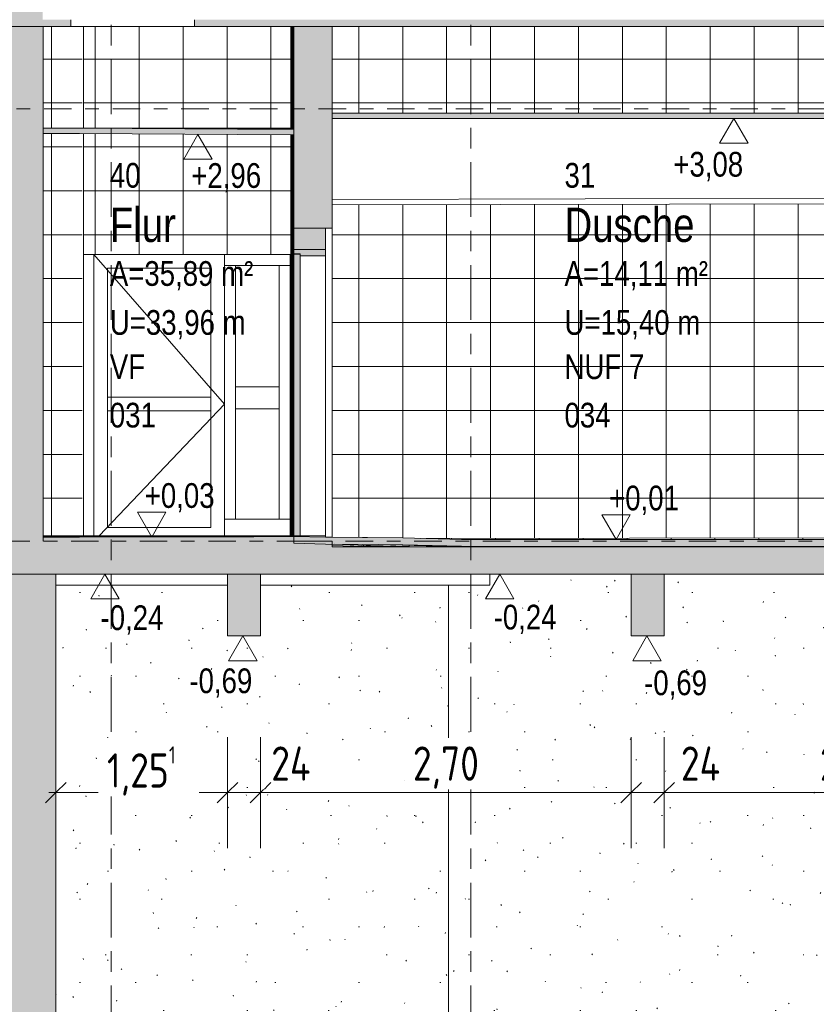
# Model space of a CAD drawing. Header units: metres. Extents: x -28 to 176, y -14 to 869.
# Tile 4 of 60: x -19 to -13, y -6 to 1. Entities that reach past the tile are written whole.
import ezdxf

# ---------------------------------------------------------------- set-up
doc = ezdxf.new("R2010")
doc.units = ezdxf.units.M
doc.linetypes.add('_Ebene_', pattern=[0.4, 0.2, -0.1, 0, -0.1])
doc.linetypes.add('_Rasterlinie_', pattern=[0.75, 0.4, -0.1, 0.15, -0.1])
for name, color, linetype, lineweight in [('A_Bem', 7, 'Continuous', 5), ('A_Bem-100', 7, 'Continuous', 5), ('A_Ebenen', 130, 'Continuous', 5), ('A_Fassade', 113, 'Continuous', 5), ('A_Geschossdecken', 7, 'Continuous', 5), ('A_Geschossdecken_Oberflächenschraffur', 7, 'Continuous', 5), ('A_Geschossdecken_Schraffur', 7, 'Continuous', 5), ('A_Hoehenkoten', 124, 'Continuous', 5), ('A_Raster', 128, 'Continuous', 5), ('A_Raum-Txt', 16, 'Continuous', 5), ('A_Skelettbau_Tragwerk Stahlbeton', 142, 'Continuous', 5), ('A_Tuer', 128, 'Continuous', 5), ('A_Türen_Element', 128, 'Continuous', 5), ('A_Türen_Rahmen', 128, 'Continuous', 5), ('A_Wand', 244, 'Continuous', 5), ('A_Wand_Schraff', 1, 'Continuous', 5), ('A_Wände_Oberflächenschraffur', 244, 'Continuous', 5)]:
    doc.layers.add(name, color=color, linetype=linetype, lineweight=lineweight)
doc.styles.add('Arial', font='arial.ttf', dxfattribs={"width": 0.8, "height": 0.18})
doc.styles.add('Arial_B', font='txt', dxfattribs={"width": 0.8, "height": 0.25})
doc.styles.add('ISOCPEUR_1', font='isocpeur.ttf', dxfattribs={"width": 0.8, "height": 0.25})
doc.dimstyles.new('BLB-Standard_2_5_Aussen_maskiert', dxfattribs={"dimscale": 0.3048, "dimtxt": 0.248995, "dimasz": 0.492126, "dimexe": 1.32874, "dimexo": 0.0625, "dimgap": 0.032808, "dimtad": 1, "dimrnd": 0.001, "dimzin": 0, "dimdsep": 46, "dimtxsty": 'ISOCPEUR_1', "dimblk1": 'OBLIQUE', "dimblk2": 'OBLIQUE', "dimsah": 1, "dimcen": 0.09, "dimdle": 0.164042, "dimazin": 0, "dimtfac": 1, "dimtdec": 4, "dimtix": 1, "dimtmove": 0, "dimatfit": 3, "dimfxl": 1.32874, "dimfxlon": 1, "dimtvp": 1, "dimtfill": 1, "dimtolj": 1, "dimtzin": 0, "dimarcsym": 2})
doc.dimstyles.new('BLB-Standard_2_5_Aussen_maskiert_2', dxfattribs={"dimscale": 0.3048, "dimtxt": 0.248995, "dimasz": 0.492126, "dimexe": 1.32874, "dimexo": 0.0625, "dimgap": 0.032808, "dimtad": 1, "dimdec": 1, "dimlfac": 100, "dimrnd": 0.1, "dimdsep": 46, "dimtxsty": 'ISOCPEUR_1', "dimblk1": 'OBLIQUE', "dimblk2": 'OBLIQUE', "dimsah": 1, "dimcen": 0.09, "dimdle": 0.164042, "dimazin": 0, "dimtfac": 1, "dimtdec": 4, "dimtix": 1, "dimtmove": 2, "dimatfit": 3, "dimfxl": 1.32874, "dimfxlon": 1, "dimtvp": 1, "dimtfill": 1, "dimtolj": 1, "dimtzin": 0, "dimarcsym": 2})
pattern_1 = [(0, (11.292, 18.958), (0, 0.32), []), (90, (11.292, 18.958), (-0.32, 2e-17), [])]
pattern_2 = [(0, (11.292, -2.763), (0, 0.002), []), (90, (11.292, -2.763), (-0.32, 2e-17), [])]
pattern_3 = [(359.932, (11.266, -2.796), (1.186824e-06, 0.000999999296), []), (90, (11.266, -2.796), (-0.32, 2e-17), [])]
pattern_4 = [(0.002, (11.293, -2.762), (-6.981e-08, 0.002), []), (90, (11.293, -2.762), (-0.32, 2e-17), [])]
pattern_5 = [(0, (-16.991, 18.958), (0, 0.32), []), (90, (-16.991, 18.958), (-0.008, 5e-19), [])]
pattern_6 = [(0.092, (11.327, -2.506), (-6.744e-05, 0.041999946), []), (90, (11.327, -2.506), (-0.32, -0.001), [])]
pattern_7 = [(359.259, (11.006, -3.113), (0.000193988, 0.0149987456), []), (90, (11.006, -3.113), (-0.32, -0.004), [])]
pattern_8 = [(358.491, (10.7, -3.517), (0.0002106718, 0.0079972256), []), (90, (10.7, -3.517), (-0.32, -0.008), [])]
pattern_9 = [(359.984, (11.286, -2.826), (2.234e-06, 0.0079999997), []), (90, (11.286, -2.826), (-0.32, 2e-17), [])]

# ---------------------------------------------------------------- blocks, each defined once
blk = doc.blocks.new('Fassade - TU DF 1 - mit Mittelpfosten - Fassade - TU DF 1 - mit Panikstange-8070603-C')
at = {"layer": 'A_Fassade', "color": 250, "lineweight": 9}
for p, q in [((-18.4781, -0.7051), (-17.5268, -1.7951)), ((-18.3781, -0.8051), (-17.6268, -0.8051)), ((-18.3781, -2.6951), (-18.3781, -0.8051)), ((-17.6268, -0.8051), (-17.6268, -2.6951)), ((-18.3781, -1.7451), (-17.6268, -1.7451)), ((-18.3781, -1.8451), (-18.3781, -1.7451)), ((-17.6268, -1.7451), (-17.6268, -1.8451)), ((-17.5268, -1.7951), (-18.44, -2.7551)), ((-17.6268, -1.8451), (-18.3781, -1.8451)), ((-17.6268, -2.6951), (-18.3781, -2.6951))]:
    blk.add_line(p, q, dxfattribs=at)
blk = doc.blocks.new('Rectangular Mullion - 80mm x 160mm-8069892-C')
at = {"layer": 'A_Fassade', "color": 250, "lineweight": 9}
for p, q in [((-17.4468, -1.8301), (-17.4468, -1.6701)), ((-17.1274, -1.6701), (-17.4468, -1.6701)), ((-17.1274, -1.6701), (-17.1274, -1.8301)), ((-17.1274, -1.8301), (-17.4468, -1.8301))]:
    blk.add_line(p, q, dxfattribs=at)
blk = doc.blocks.new('Rectangular Mullion - 80mm x 160mm-8069893-C')
at = {"layer": 'A_Fassade', "color": 250, "lineweight": 9}
for p, q in [((-17.5268, -2.7549), (-17.5268, -2.6351)), ((-17.5268, -2.6351), (-17.0474, -2.6351)), ((-17.0474, -2.6351), (-17.0474, -2.7554))]:
    blk.add_line(p, q, dxfattribs=at)
blk = doc.blocks.new('Rectangular Mullion - 80mm x 80mm-8069894-C')
at = {"layer": 'A_Fassade', "color": 250, "lineweight": 9}
for p, q in [((-17.1274, -2.6351), (-17.1274, -1.7501)), ((-17.0474, -2.6351), (-17.0474, -1.7501)), ((-17.0474, -2.6351), (-17.1274, -2.6351))]:
    blk.add_line(p, q, dxfattribs=at)
blk = doc.blocks.new('Rectangular Mullion - 80mm x 80mm-8069895-C')
at = {"layer": 'A_Fassade', "color": 250, "lineweight": 9}
for p, q in [((-17.1274, -0.7851), (-17.0474, -0.7851)), ((-17.1274, -1.7501), (-17.1274, -0.7851)), ((-17.0474, -1.7501), (-17.0474, -0.7851))]:
    blk.add_line(p, q, dxfattribs=at)
blk = doc.blocks.new('Rectangular Mullion - 80mm x 80mm-8069896-C')
at = {"layer": 'A_Fassade', "color": 250, "lineweight": 9}
for p, q in [((-17.5268, -0.7851), (-17.5268, -0.7051)), ((-17.0474, -0.7051), (-17.0474, -0.7851)), ((-17.0474, -0.7851), (-17.5268, -0.7851))]:
    blk.add_line(p, q, dxfattribs=at)
blk = doc.blocks.new('Rectangular Mullion - 80mm x 80mm-8069897-C')
at = {"layer": 'A_Fassade', "color": 250, "lineweight": 9}
for p, q in [((-17.5268, -0.7851), (-17.4468, -0.7851)), ((-17.5268, -0.7851), (-17.5268, -1.7501)), ((-17.4468, -0.7851), (-17.4468, -1.7501))]:
    blk.add_line(p, q, dxfattribs=at)
blk = doc.blocks.new('Rectangular Mullion - 80mm x 80mm-8069898-C')
at = {"layer": 'A_Fassade', "color": 250, "lineweight": 9}
for p, q in [((-17.5268, -1.7501), (-17.5268, -2.6351)), ((-17.4468, -1.7501), (-17.4468, -2.6351)), ((-17.4468, -2.6351), (-17.5268, -2.6351))]:
    blk.add_line(p, q, dxfattribs=at)
blk = doc.blocks.new('Rectangular Mullion - 80mm x 80mm-8069899-C')
at = {"layer": 'A_Fassade', "color": 250, "lineweight": 9}
blk.add_line((-18.4781, -0.7051), (-18.4781, -1.7501), dxfattribs=at)
blk = doc.blocks.new('Rectangular Mullion - 80mm x 80mm-8069900-C')
at = {"layer": 'A_Fassade', "color": 250, "lineweight": 9}
blk.add_line((-18.4781, -1.7501), (-18.4781, -2.7551), dxfattribs=at)
blk = doc.blocks.new('TU DF 1 - Rahmenstock flächenbündig variabel - DL - H - 840 x 2040-8145031-C')
at = {"layer": 'A_Tuer', "lineweight": 9}
for points in [[(-16.9757, -0.7151), (-16.7907, -0.7151), (-16.7907, -0.6701), (-17.0207, -0.6701), (-17.0207, -0.7001), (-16.9757, -0.7001)], [(-17.0207, -2.7551), (-16.9757, -2.7551), (-16.9757, -0.7041), (-17.0207, -0.7041), (-17.0207, -1.5052)]]:
    blk.add_hatch(color=253, dxfattribs=at).paths.add_polyline_path(points, flags=0)
at = {"layer": 'A_Türen_Element', "color": 250, "lineweight": 9}
for p, q in [((-16.9757, -0.7041), (-17.0207, -0.7041)), ((-17.0207, -0.7041), (-17.0207, -2.7551)), ((-16.9757, -2.7551), (-16.9757, -0.7041)), ((-17.0207, -2.7551), (-16.9757, -2.7551))]:
    blk.add_line(p, q, dxfattribs=at)
at = {"layer": 'A_Türen_Rahmen', "color": 250, "lineweight": 9}
for p, q in [((-16.7907, -0.6701), (-17.0207, -0.6701)), ((-17.0207, -0.6701), (-17.0207, -0.7001)), ((-17.0207, -0.7001), (-16.9757, -0.7001)), ((-17.0207, -0.7041), (-17.0207, -0.7001)), ((-16.9757, -0.7001), (-16.9757, -0.7151)), ((-16.9757, -0.7151), (-16.7907, -0.7151)), ((-16.7907, -0.7151), (-16.7907, -0.6701)), ((-16.7907, -0.7151), (-16.7907, -2.7551)), ((-16.7907, -2.7551), (-16.9757, -2.7551))]:
    blk.add_line(p, q, dxfattribs=at)
blk = doc.blocks.new('Höhenkoten - leer-6237472-C')
at = {"layer": 'A_Hoehenkoten'}
for p, q in [((-17.3298, -9.1717), (-17.5377, -9.1717)), ((-17.4338, -9.3517), (-17.5377, -9.1717)), ((-17.4338, -9.3517), (-17.3298, -9.1717))]:
    blk.add_line(p, q, dxfattribs=at)
blk = doc.blocks.new('DIMBLOCK47-C')
at = {"layer": 'A_Bem-100'}
for p, q in [((-18.7552, -4.2215), (-18.7552, -5.0315)), ((-18.7552, -4.6265), (-18.7552, -4.2215)), ((-17.5038, -4.2215), (-17.5038, -5.0315)), ((-17.5038, -4.6265), (-17.5038, -4.2215)), ((-18.8052, -4.6265), (-17.5038, -4.6265))]:
    blk.add_line(p, q, dxfattribs=at)
at = {"layer": 'A_Bem-100', "lineweight": 9}
for p, q in [((-18.7552, -4.6265), (-18.6802, -4.5515)), ((-17.5038, -4.6265), (-17.4288, -4.5515)), ((-18.7552, -4.6265), (-18.8302, -4.7015)), ((-17.5038, -4.6265), (-17.5788, -4.7015))]:
    blk.add_line(p, q, dxfattribs=at)
at = {"layer": 'A_Bem-100', "color": 0, "insert": (-18.3822, -4.2899), "char_height": 0.25, "width": 0.606513, "attachment_point": 1, "line_spacing_factor": 1.149209, "style": 'ISOCPEUR_1', "bg_fill": 3, "box_fill_scale": 1.25, "bg_fill_color": 256, "bg_fill_true_color": 13158600, "bg_fill_transparency": 0}
blk.add_mtext('1,25\\A2\\H0.5x;\\S1^  ;\\H2x;', dxfattribs=at)
blk = doc.blocks.new('_Oblique')
at = {"color": 0, "linetype": 'ByBlock', "lineweight": -2}
blk.add_line((-0.5, -0.5), (0.5, 0.5), dxfattribs=at)
blk = doc.blocks.new('DIMBLOCK48-C')
at = {"layer": 'A_Bem-100'}
for p, q in [((-17.5038, -4.2215), (-17.5038, -5.0315)), ((-17.5038, -4.6265), (-17.5038, -4.2215)), ((-17.2638, -4.2215), (-17.2638, -5.0315)), ((-17.2638, -4.6265), (-17.2638, -4.2215)), ((-17.5038, -4.6265), (-17.2638, -4.6265))]:
    blk.add_line(p, q, dxfattribs=at)
at = {"layer": 'A_Bem-100', "lineweight": 9}
for p, q in [((-17.5038, -4.6265), (-17.4288, -4.5515)), ((-17.2638, -4.6265), (-17.1888, -4.5515)), ((-17.5038, -4.6265), (-17.5788, -4.7015)), ((-17.2638, -4.6265), (-17.3388, -4.7015))]:
    blk.add_line(p, q, dxfattribs=at)
at = {"layer": 'A_Bem-100', "color": 0, "insert": (-17.1863, -4.2899), "char_height": 0.25, "width": 0.352554, "attachment_point": 1, "line_spacing_factor": 1.149209, "style": 'ISOCPEUR_1', "bg_fill": 3, "box_fill_scale": 1.25, "bg_fill_color": 256, "bg_fill_true_color": 13158600, "bg_fill_transparency": 0}
blk.add_mtext('24', dxfattribs=at)
blk = doc.blocks.new('DIMBLOCK49-C')
at = {"layer": 'A_Bem-100'}
for p, q in [((-17.2638, -4.2215), (-17.2638, -5.0315)), ((-17.2638, -4.6265), (-17.2638, -4.2215)), ((-14.5638, -4.2215), (-14.5638, -5.0315)), ((-14.5638, -4.6265), (-14.5638, -4.2215)), ((-17.2638, -4.6265), (-14.5638, -4.6265))]:
    blk.add_line(p, q, dxfattribs=at)
at = {"layer": 'A_Bem-100', "lineweight": 9}
for p, q in [((-17.2638, -4.6265), (-17.1888, -4.5515)), ((-14.5638, -4.6265), (-14.4888, -4.5515)), ((-17.2638, -4.6265), (-17.3388, -4.7015)), ((-14.5638, -4.6265), (-14.6388, -4.7015))]:
    blk.add_line(p, q, dxfattribs=at)
at = {"layer": 'A_Bem-100', "color": 0, "insert": (-16.1541, -4.2899), "char_height": 0.25, "width": 0.576635, "attachment_point": 1, "line_spacing_factor": 1.149209, "style": 'ISOCPEUR_1', "bg_fill": 3, "box_fill_scale": 1.25, "bg_fill_color": 256, "bg_fill_true_color": 13158600, "bg_fill_transparency": 0}
blk.add_mtext('2,70', dxfattribs=at)
blk = doc.blocks.new('DIMBLOCK50-C')
at = {"layer": 'A_Bem-100'}
for p, q in [((-14.5638, -4.2215), (-14.5638, -5.0315)), ((-14.5638, -4.6265), (-14.5638, -4.2215)), ((-14.3238, -4.2215), (-14.3238, -5.0315)), ((-14.3238, -4.6265), (-14.3238, -4.2215)), ((-14.5638, -4.6265), (-14.3238, -4.6265))]:
    blk.add_line(p, q, dxfattribs=at)
at = {"layer": 'A_Bem-100', "lineweight": 9}
for p, q in [((-14.5638, -4.6265), (-14.4888, -4.5515)), ((-14.3238, -4.6265), (-14.2488, -4.5515)), ((-14.5638, -4.6265), (-14.6388, -4.7015)), ((-14.3238, -4.6265), (-14.3988, -4.7015))]:
    blk.add_line(p, q, dxfattribs=at)
at = {"layer": 'A_Bem-100', "color": 0, "insert": (-14.2018, -4.2899), "char_height": 0.25, "width": 0.352554, "attachment_point": 1, "line_spacing_factor": 1.149209, "style": 'ISOCPEUR_1', "bg_fill": 3, "box_fill_scale": 1.25, "bg_fill_color": 256, "bg_fill_true_color": 13158600, "bg_fill_transparency": 0}
blk.add_mtext('24', dxfattribs=at)
blk = doc.blocks.new('DIMBLOCK51-C')
at = {"layer": 'A_Bem-100'}
for p, q in [((-14.3238, -4.2215), (-14.3238, -5.0315)), ((-14.3238, -4.6265), (-14.3238, -4.2215)), ((-11.614, -4.2215), (-11.614, -5.0315)), ((-11.614, -4.6265), (-11.614, -4.2215)), ((-14.3238, -4.6265), (-11.614, -4.6265))]:
    blk.add_line(p, q, dxfattribs=at)
at = {"layer": 'A_Bem-100', "lineweight": 9}
for p, q in [((-14.3238, -4.6265), (-14.2488, -4.5515)), ((-11.614, -4.6265), (-11.539, -4.5515)), ((-14.3238, -4.6265), (-14.3988, -4.7015)), ((-11.614, -4.6265), (-11.689, -4.7015))]:
    blk.add_line(p, q, dxfattribs=at)
at = {"layer": 'A_Bem-100', "color": 0, "insert": (-13.1892, -4.2899), "char_height": 0.25, "width": 0.528831, "attachment_point": 1, "line_spacing_factor": 1.149209, "style": 'ISOCPEUR_1', "bg_fill": 3, "box_fill_scale": 1.25, "bg_fill_color": 256, "bg_fill_true_color": 13158600, "bg_fill_transparency": 0}
blk.add_mtext('2,71', dxfattribs=at)

msp = doc.modelspace()

# ---------------------------------------------------------------- hatches: boundary and pattern name
at = {"layer": 'A_Geschossdecken_Oberflächenschraffur'}
h = msp.add_hatch(dxfattribs=at)
h.set_pattern_fill('FP_34', color=133, style=0, pattern_type=2)
h.set_pattern_definition(pattern_2)
h.paths.add_polyline_path([(-18.8462, -2.764), (-18.5828, -2.7639), (-18.5531, -2.7551), (-18.8462, -2.7551), (-18.8462, -2.7639)], flags=0)
h = msp.add_hatch(dxfattribs=at)
h.set_pattern_fill('FP_34', color=133, style=0, pattern_type=2)
h.set_pattern_definition(pattern_2)
h.paths.add_polyline_path([(-18.8462, -2.764), (-18.5828, -2.7639), (-18.5531, -2.7551), (-18.8462, -2.7551), (-18.8462, -2.7639)], flags=0)
h = msp.add_hatch(dxfattribs=at)
h.set_pattern_fill('FP_36', color=133, style=0, pattern_type=2)
h.set_pattern_definition(pattern_4)
h.paths.add_polyline_path([(-18.583, -2.764), (-17.3134, -2.7628), (-17.0207, -2.7601), (-18.5531, -2.7551)], flags=0)
h = msp.add_hatch(dxfattribs=at)
h.set_pattern_fill('FP_36', color=133, style=0, pattern_type=2)
h.set_pattern_definition(pattern_4)
h.paths.add_polyline_path([(-18.583, -2.764), (-17.3134, -2.7628), (-17.0207, -2.7601), (-18.5531, -2.7551)], flags=0)
h = msp.add_hatch(dxfattribs=at)
h.set_pattern_fill('FP_35', color=133, style=0, pattern_type=2)
h.set_pattern_definition(pattern_3)
h.paths.add_polyline_path([(-17.0207, -2.7601), (-17.0474, -2.7554), (-17.7541, -2.7551), (-18.5137, -2.7552), (-17.7541, -2.7577)], flags=0)
h = msp.add_hatch(dxfattribs=at)
h.set_pattern_fill('FP_35', color=133, style=0, pattern_type=2)
h.set_pattern_definition(pattern_3)
h.paths.add_polyline_path([(-17.0207, -2.7601), (-17.0474, -2.7554), (-17.7541, -2.7551), (-18.5137, -2.7552), (-17.7541, -2.7577)], flags=0)
h = msp.add_hatch(dxfattribs=at)
h.set_pattern_fill('FP_44', color=133, style=0, pattern_type=2)
h.set_pattern_definition(pattern_6)
h.paths.add_polyline_path([(-13.1898, -2.7826), (-12.1673, -2.7676), (-16.056, -2.7751), (-15.7993, -2.7819), (-13.1963, -2.7826)], flags=0)
h = msp.add_hatch(dxfattribs=at)
h.set_pattern_fill('FP_44', color=133, style=0, pattern_type=2)
h.set_pattern_definition(pattern_6)
h.paths.add_polyline_path([(-13.1898, -2.7826), (-12.1673, -2.7676), (-16.056, -2.7751), (-15.7993, -2.7819), (-13.1963, -2.7826)], flags=0)
h = msp.add_hatch(dxfattribs=at)
h.set_pattern_fill('FP_47', color=133, style=0, pattern_type=2)
h.set_pattern_definition(pattern_7)
h.paths.add_polyline_path([(-16.4234, -2.8351), (-16.2648, -2.8351), (-16.7407, -2.8156), (-16.7407, -2.8251), (-16.6576, -2.8277)], flags=0)
h = msp.add_hatch(dxfattribs=at)
h.set_pattern_fill('FP_47', color=133, style=0, pattern_type=2)
h.set_pattern_definition(pattern_7)
h.paths.add_polyline_path([(-16.4234, -2.8351), (-16.2648, -2.8351), (-16.7407, -2.8156), (-16.7407, -2.8251), (-16.6576, -2.8277)], flags=0)
h = msp.add_hatch(dxfattribs=at)
h.set_pattern_fill('FP_48', color=133, style=0, pattern_type=2)
h.set_pattern_definition(pattern_8)
h.paths.add_polyline_path([(-16.2348, -2.8351), (-15.7979, -2.8351), (-15.7993, -2.8319), (-16.2348, -2.8205), (-16.7249, -2.8158), (-16.2648, -2.8351)], flags=0)
h = msp.add_hatch(dxfattribs=at)
h.set_pattern_fill('FP_48', color=133, style=0, pattern_type=2)
h.set_pattern_definition(pattern_8)
h.paths.add_polyline_path([(-16.2348, -2.8351), (-15.7979, -2.8351), (-15.7993, -2.8319), (-16.2348, -2.8205), (-16.7249, -2.8158), (-16.2648, -2.8351)], flags=0)
h = msp.add_hatch(dxfattribs=at)
h.set_pattern_fill('FP_49', color=133, style=0, pattern_type=2)
h.set_pattern_definition(pattern_9)
h.paths.add_polyline_path([(-12.7992, -2.8351), (-12.6951, -2.8351), (-12.6939, -2.8328), (-15.7993, -2.8319), (-15.7979, -2.8351), (-12.9099, -2.8351)], flags=0)
h = msp.add_hatch(dxfattribs=at)
h.set_pattern_fill('FP_49', color=133, style=0, pattern_type=2)
h.set_pattern_definition(pattern_9)
h.paths.add_polyline_path([(-12.7992, -2.8351), (-12.6951, -2.8351), (-12.6939, -2.8328), (-15.7993, -2.8319), (-15.7979, -2.8351), (-12.9099, -2.8351)], flags=0)
at = {"layer": 'A_Geschossdecken_Schraffur', "lineweight": 9}
h = msp.add_hatch(color=253, dxfattribs=at)
h.paths.add_polyline_path([(13.7281, 0.9549), (13.7415, 1.0049), (10.7287, 1.0049), (10.7292, 0.9549), (13.3909, 0.9549)], flags=0)
h.paths.add_polyline_path([(-19.1392, 0.9549), (-18.645, 0.9549), (-18.6448, 1.0049), (-18.8516, 1.0049), (-18.8516, 1.9049), (-18.6416, 1.9049), (-18.6405, 2.2049), (-19.1392, 2.2049), (-19.1392, 1.454)], flags=0)
h.paths.add_polyline_path([(-8.6385, 0.9549), (-6.688, 0.9549), (-6.688, 1.0049), (-9.3258, 1.0049), (-9.3139, 0.9549)], flags=0)
h.paths.add_polyline_path([(-13.1963, 0.9549), (-11.6808, 0.9549), (-11.6755, 1.0049), (-17.7448, 1.0049), (-17.745, 0.9549), (-16.2348, 0.9549)], flags=0)
h.paths.add_polyline_path([(23.5062, 0.9549), (23.5062, 1.0049), (22.6694, 1.0049), (22.6699, 0.9549), (23.2661, 0.9549)], flags=0)
h.paths.add_polyline_path([(9.3291, 0.9549), (9.3286, 1.0049), (6.7361, 1.0049), (6.7366, 0.9549), (8.0735, 0.9549)], flags=0)
h.paths.add_polyline_path([(14.5959, 0.9549), (15.4363, 0.9549), (15.4419, 1.0049), (14.5825, 1.0049)], flags=0)
h.paths.add_polyline_path([(16.0616, 0.9549), (21.7699, 0.9549), (21.7693, 1.0049), (16.056, 1.0049)], flags=0)
h.paths.add_polyline_path([(-11.0288, 0.9549), (-10.2778, 0.9549), (-10.266, 1.0049), (-11.0341, 1.0049)], flags=0)
h.paths.add_polyline_path([(5.3366, 0.9549), (5.336, 1.0049), (2.7364, 1.0049), (2.737, 0.9549), (5.0349, 0.9549)], flags=0)
h.paths.add_polyline_path([(-5.288, 0.9549), (-2.6798, 0.9549), (-2.6798, 1.0049), (-5.288, 1.0049)], flags=0)
h.paths.add_polyline_path([(1.3369, 0.9549), (1.3363, 1.0049), (-1.2798, 1.0049), (-1.2798, 0.9549), (0.4771, 0.9549)], flags=0)
h.paths.add_polyline_path([(11.6401, 1.9049), (14.1145, 1.9049), (14.162, 1.9209), (14.2121, 1.9049), (15.5644, 1.9049), (15.5832, 2.0076), (15.5932, 2.1669), (10.7164, 2.1669), (10.7192, 1.9049), (11.5813, 1.9049)], flags=0)
h.paths.add_polyline_path([(8.8331, 1.9049), (9.3191, 1.9049), (9.3164, 2.167), (6.7239, 2.167), (6.7266, 1.9049), (8.7586, 1.9049)], flags=0)
h.paths.add_polyline_path([(-15.9479, 1.9049), (-11.5627, 1.9049), (-11.5464, 2.0071), (-11.538, 2.1672), (-11.7405, 2.1672), (-15.442, 2.1723), (-17.2238, 2.2049), (-17.7405, 2.2049), (-17.7416, 1.9049), (-16.2348, 1.9049)], flags=0)
h.paths.add_polyline_path([(5.0349, 1.9049), (5.3265, 1.9049), (5.3238, 2.167), (2.7242, 2.167), (2.7269, 1.9049), (4.7644, 1.9049)], flags=0)
h.paths.add_polyline_path([(1.2367, 1.9049), (1.3269, 1.9049), (1.3241, 2.167), (-1.2798, 2.1671), (-1.2798, 1.9049), (0.761, 1.9049)], flags=0)
h.paths.add_polyline_path([(15.9345, 1.9049), (21.7598, 1.9049), (21.7571, 2.1668), (15.9048, 2.1669), (15.9147, 2.0076), (15.9342, 1.9049)], flags=0)
h.paths.add_polyline_path([(-3.3211, 1.9049), (-2.6798, 1.9049), (-2.6798, 2.1671), (-5.288, 2.1671), (-5.288, 1.9049), (-4.0807, 1.9049)], flags=0)
h.paths.add_polyline_path([(-11.1469, 1.9049), (-10.0195, 1.9049), (-10.0077, 1.9385), (-9.9817, 2.0089), (-9.9752, 2.1667), (-11.1716, 2.1672), (-11.1633, 2.0071)], flags=0)
h.paths.add_polyline_path([(-7.1192, 1.9049), (-6.688, 1.9049), (-6.688, 2.1671), (-9.6165, 2.1667), (-9.6099, 2.0066), (-9.5723, 1.9049), (-7.4088, 1.9049)], flags=0)
h.paths.add_polyline_path([(22.6599, 1.9049), (23.5062, 1.9049), (23.5062, 2.1815), (22.6571, 2.1725)], flags=0)
for points in [[(-13.1963, 0.2849), (-12.7449, 0.2849), (-12.7449, 0.3249), (-16.7407, 0.3249), (-16.7407, 0.2849), (-16.2348, 0.2849)], [(-17.0207, 0.1664), (-17.0207, 0.2064), (-17.4321, 0.2075), (-18.5832, 0.2149), (-18.8462, 0.2149), (-18.8462, 0.1749), (-18.5832, 0.1749), (-17.4321, 0.1675)], [(-18.9927, -3.0351), (-11.9073, -3.0351), (-11.9073, -2.7951), (-12.1573, -2.7951), (-12.1573, -2.8351), (-16.7407, -2.8351), (-16.7407, -2.7951), (-18.9927, -2.7951), (-18.9927, -2.9848)], [(-17.0207, -2.7951), (-17.0207, -2.7606), (-17.4309, -2.7639), (-18.8464, -2.764), (-18.8464, -2.7951), (-17.7541, -2.7951)], [(-12.6939, -2.8328), (-12.3115, -2.8251), (-12.1573, -2.8251), (-11.9073, -2.8301), (-11.9073, -2.7801), (-12.1573, -2.7751), (-12.3115, -2.7751), (-12.6939, -2.7828), (-15.7993, -2.7819), (-16.2348, -2.7705), (-16.7907, -2.7651), (-17.0207, -2.7601), (-17.0207, -2.8101), (-16.7907, -2.8151), (-16.228, -2.8206), (-15.7993, -2.8319), (-13.1963, -2.8326)]]:
    msp.add_hatch(color=253, dxfattribs=at).paths.add_polyline_path(points, flags=0)
at = {"layer": 'A_Skelettbau_Tragwerk Stahlbeton'}
for points in [[(-17.5038, -3.4851), (-17.2638, -3.4851), (-17.2638, -3.0351), (-17.5038, -3.0351)], [(-14.5638, -3.4851), (-14.3238, -3.4851), (-14.3238, -3.0351), (-14.5638, -3.0351)]]:
    msp.add_hatch(color=8, dxfattribs=at).paths.add_polyline_path(points, flags=0)
at = {"layer": 'A_Wand_Schraff', "lineweight": 9}
for points in [[(-18.9927, -3.0351), (-18.9927, -2.7951), (-18.8462, -2.7951), (-18.8462, 0.9549), (-19.1392, 0.9549), (-19.1392, -3.0351)], [(-17.0207, -0.5151), (-16.7407, -0.5151), (-16.7407, 0.9549), (-17.0207, 0.9549), (-17.0207, -0.0256)], [(-17.0207, -0.6701), (-16.7907, -0.6701), (-16.7907, -0.5151), (-17.0207, -0.5151)], [(-18.7552, -6.3751), (-18.7552, -3.0351), (-19.1392, -3.0351), (-19.1392, -6.3751)]]:
    msp.add_hatch(color=253, dxfattribs=at).paths.add_polyline_path(points, flags=0)
at = {"layer": 'A_Wände_Oberflächenschraffur'}
h = msp.add_hatch(dxfattribs=at)
h.set_pattern_fill('FP_2', color=133, style=0, pattern_type=2)
h.set_pattern_definition(pattern_1)
h.paths.add_polyline_path([(-18.5631, -2.7551), (-18.5631, 0.1748), (-18.6479, 0.1749), (-18.8462, 0.1749), (-18.8462, -2.7551), (-18.583, -2.7551)], flags=0)
h.paths.add_polyline_path([(-18.6405, 0.2149), (-18.5631, 0.215), (-18.5631, 0.9549), (-18.8462, 0.9549), (-18.8462, 0.2149), (-18.6405, 0.2149)], flags=0)
h = msp.add_hatch(dxfattribs=at)
h.set_pattern_fill('FP_2', color=133, style=0, pattern_type=2)
h.set_pattern_definition(pattern_1)
h.paths.add_polyline_path([(-18.5631, -2.7551), (-18.5631, 0.1748), (-18.6479, 0.1749), (-18.8462, 0.1749), (-18.8462, -2.7551), (-18.583, -2.7551)], flags=0)
h.paths.add_polyline_path([(-18.6405, 0.2149), (-18.5631, 0.215), (-18.5631, 0.9549), (-18.8462, 0.9549), (-18.8462, 0.2149), (-18.6405, 0.2149)], flags=0)
h = msp.add_hatch(dxfattribs=at)
h.set_pattern_fill('FP_2', color=133, style=0, pattern_type=2)
h.set_pattern_definition(pattern_1)
h.paths.add_polyline_path([(-17.0423, -0.7051), (-17.0423, 0.165), (-18.5531, 0.1747), (-18.5531, -0.7051), (-17.7541, -0.7051)], flags=0)
h.paths.add_polyline_path([(-17.7541, 0.2149), (-17.0423, 0.2149), (-17.0423, 0.9549), (-18.5531, 0.9549), (-18.5531, 0.2149)], flags=0)
h = msp.add_hatch(dxfattribs=at)
h.set_pattern_fill('FP_2', color=133, style=0, pattern_type=2)
h.set_pattern_definition(pattern_1)
h.paths.add_polyline_path([(-17.0423, -0.7051), (-17.0423, 0.165), (-18.5531, 0.1747), (-18.5531, -0.7051), (-17.7541, -0.7051)], flags=0)
h.paths.add_polyline_path([(-17.7541, 0.2149), (-17.0423, 0.2149), (-17.0423, 0.9549), (-18.5531, 0.9549), (-18.5531, 0.2149)], flags=0)
h = msp.add_hatch(dxfattribs=at)
h.set_pattern_fill('FP_38', color=133, style=0, pattern_type=2)
h.set_pattern_definition(pattern_5)
h.paths.add_polyline_path([(-17.0207, -2.7601), (-17.0207, 0.1649), (-17.0423, 0.1649), (-17.0423, -2.7561)], flags=0)
h.paths.add_polyline_path([(-17.0207, 0.2064), (-17.0207, 0.9549), (-17.0423, 0.9549), (-17.0423, 0.2149), (-17.024, 0.2064)], flags=0)
h = msp.add_hatch(dxfattribs=at)
h.set_pattern_fill('FP_38', color=133, style=0, pattern_type=2)
h.set_pattern_definition(pattern_5)
h.paths.add_polyline_path([(-17.0207, -2.7601), (-17.0207, 0.1649), (-17.0423, 0.1649), (-17.0423, -2.7561)], flags=0)
h.paths.add_polyline_path([(-17.0207, 0.2064), (-17.0207, 0.9549), (-17.0423, 0.9549), (-17.0423, 0.2149), (-17.024, 0.2064)], flags=0)
h = msp.add_hatch(dxfattribs=at)
h.set_pattern_fill('FP_2', color=133, style=0, pattern_type=2)
h.set_pattern_definition(pattern_1)
h.paths.add_polyline_path([(-16.0967, -2.774), (-15.5244, -2.7731), (-15.5244, -0.3424), (-16.7407, -0.3451), (-16.7407, -2.7651), (-16.2139, -2.7709)], flags=0)
h.paths.add_polyline_path([(-16.2348, 0.3249), (-15.5244, 0.3249), (-15.5244, 0.9549), (-16.7407, 0.9549), (-16.7407, 0.3249)], flags=0)
h = msp.add_hatch(dxfattribs=at)
h.set_pattern_fill('FP_2', color=133, style=0, pattern_type=2)
h.set_pattern_definition(pattern_1)
h.paths.add_polyline_path([(-16.0967, -2.774), (-15.5244, -2.7731), (-15.5244, -0.3424), (-16.7407, -0.3451), (-16.7407, -2.7651), (-16.2139, -2.7709)], flags=0)
h.paths.add_polyline_path([(-16.2348, 0.3249), (-15.5244, 0.3249), (-15.5244, 0.9549), (-16.7407, 0.9549), (-16.7407, 0.3249)], flags=0)
h = msp.add_hatch(dxfattribs=at)
h.set_pattern_fill('FP_2', color=133, style=0, pattern_type=2)
h.set_pattern_definition(pattern_1)
h.paths.add_polyline_path([(-15.5244, -2.7731), (-12.1673, -2.7676), (-12.1673, -1.8051), (-12.1768, -1.8044), (-12.1768, -1.7651), (-12.1673, -1.7651), (-12.1673, -1.7451), (-12.1768, -1.7444), (-12.177, -1.7351), (-12.2208, -1.7345), (-12.225, -1.7314), (-12.227, -1.7275), (-12.2248, -1.7185), (-12.2208, -1.7157), (-12.2137, -1.7151), (-12.1769, -1.7151), (-12.1768, -1.7051), (-12.1673, -1.7051), (-12.1673, -0.7041), (-12.1573, -0.7041), (-12.1573, -0.3351), (-15.5244, -0.3424), (-15.5244, -2.7676)], flags=0)
h.paths.add_polyline_path([(-12.2159, -1.735), (-12.2113, -1.7333), (-12.208, -1.7297), (-12.2069, -1.7251), (-12.2087, -1.7195), (-12.2118, -1.7164), (-12.2098, -1.7185), (-12.2076, -1.7227), (-12.2098, -1.7317), (-12.215, -1.7348), (-12.215, -1.7348)], flags=0)
h.paths.add_polyline_path([(-12.1573, -0.2951), (-12.1573, 0.9549), (-15.5244, 0.9549), (-15.5244, 0.3249), (-12.7033, 0.3249), (-12.7033, -0.2951)], flags=0)
h = msp.add_hatch(dxfattribs=at)
h.set_pattern_fill('FP_2', color=133, style=0, pattern_type=2)
h.set_pattern_definition(pattern_1)
h.paths.add_polyline_path([(-15.5244, -2.7731), (-12.1673, -2.7676), (-12.1673, -1.8051), (-12.1768, -1.8044), (-12.1768, -1.7651), (-12.1673, -1.7651), (-12.1673, -1.7451), (-12.1768, -1.7444), (-12.177, -1.7351), (-12.2208, -1.7345), (-12.225, -1.7314), (-12.227, -1.7275), (-12.2248, -1.7185), (-12.2208, -1.7157), (-12.2137, -1.7151), (-12.1769, -1.7151), (-12.1768, -1.7051), (-12.1673, -1.7051), (-12.1673, -0.7041), (-12.1573, -0.7041), (-12.1573, -0.3351), (-15.5244, -0.3424), (-15.5244, -2.7676)], flags=0)
h.paths.add_polyline_path([(-12.2159, -1.735), (-12.2113, -1.7333), (-12.208, -1.7297), (-12.2069, -1.7251), (-12.2087, -1.7195), (-12.2118, -1.7164), (-12.2098, -1.7185), (-12.2076, -1.7227), (-12.2098, -1.7317), (-12.215, -1.7348), (-12.215, -1.7348)], flags=0)
h.paths.add_polyline_path([(-12.1573, -0.2951), (-12.1573, 0.9549), (-15.5244, 0.9549), (-15.5244, 0.3249), (-12.7033, 0.3249), (-12.7033, -0.2951)], flags=0)
h = msp.add_hatch(dxfattribs=at)
h.set_pattern_fill('FP_8', style=0, pattern_type=2)
h.set_pattern_definition([(0, (11.29, 18.958), (0.813, 0.203), [0.007, -0.603, 0.007, -0.603, -3.251]), (0, (11.29, 18.958), (0.813, 0.203), [-1.219, 0.007, -1.212, 0.007, -0.603, -1.422]), (0, (11.29, 18.958), (0.813, 0.203), [-3.048, 0.007, -0.4, 0.007, -1.009]), (120, (11.595, 19.06), (-0.5823032, 0.6025787), [0.007, -0.603, 0.007, -0.603, -3.251]), (120, (11.595, 19.06), (-0.5823032, 0.6025787), [-1.219, 0.007, -1.212, 0.007, -0.603, -1.422]), (120, (11.595, 19.06), (-0.5823032, 0.6025787), [-3.048, 0.007, -0.4, 0.007, -1.009]), (240, (11.696, 19.466), (-0.2306968, -0.8055787), [0.007, -0.603, 0.007, -0.603, -3.251]), (240, (11.696, 19.466), (-0.2306968, -0.8055787), [-1.219, 0.007, -1.212, 0.007, -0.603, -1.422]), (240, (11.696, 19.466), (-0.2306968, -0.8055787), [-3.048, 0.007, -0.4, 0.007, -1.009])])
h.paths.add_polyline_path([(-14.737, -9.3645), (-14.5294, -9.3643), (-12.7729, -9.3591), (-12.7729, -3.0351), (-14.3238, -3.0351), (-14.3238, -3.4851), (-14.5638, -3.4851), (-14.5638, -3.0351), (-15.5938, -3.0351), (-15.5938, -3.1151), (-15.8938, -3.1151), (-15.8938, -9.359), (-14.7683, -9.3643)], flags=0)
h = msp.add_hatch(dxfattribs=at)
h.set_pattern_fill('FP_9', style=0, pattern_type=2)
h.set_pattern_definition([(0, (11.302, 18.958), (0.813, 0.203), [0.007, -0.603, 0.007, -0.603, -3.251]), (0, (11.302, 18.958), (0.813, 0.203), [-1.219, 0.007, -1.212, 0.007, -0.603, -1.422]), (0, (11.302, 18.958), (0.813, 0.203), [-3.048, 0.007, -0.4, 0.007, -1.009]), (119.999, (11.607, 19.06), (-0.5822926, 0.6025888), [0.007, -0.603, 0.007, -0.603, -3.251]), (119.999, (11.607, 19.06), (-0.5822926, 0.6025888), [-1.219, 0.007, -1.212, 0.007, -0.603, -1.422]), (119.999, (11.607, 19.06), (-0.5822926, 0.6025888), [-3.048, 0.007, -0.4, 0.007, -1.009]), (240.001, (11.708, 19.466), (-0.2306828, -0.8055827), [0.007, -0.603, 0.007, -0.603, -3.251]), (240.001, (11.708, 19.466), (-0.2306828, -0.8055827), [-1.219, 0.007, -1.212, 0.007, -0.603, -1.422]), (240.001, (11.708, 19.466), (-0.2306828, -0.8055827), [-3.048, 0.007, -0.4, 0.007, -1.009])])
h.paths.add_polyline_path([(-18.7552, -9.3596), (-17.727, -9.3503), (-15.8938, -9.359), (-15.8938, -3.1151), (-17.2638, -3.1151), (-17.2638, -3.4851), (-17.5038, -3.4851), (-17.5038, -3.1151), (-18.7552, -3.1151), (-18.7552, -9.3573)], flags=0)

# ---------------------------------------------------------------- linework, layer by layer
at = {"layer": 'A_Ebenen', "color": 170, "linetype": '_Ebene_', "lineweight": 9}
for p, q in [((26.5562, 0.9549), (-24.8409, 0.9549)), ((-24.8409, 0.3549), (26.5562, 0.3549)), ((26.5562, -2.7951), (-24.8409, -2.7951)), ((26.5562, -3.0351), (-24.8409, -3.0351))]:
    msp.add_line(p, q, dxfattribs=at)
at = {"layer": 'A_Geschossdecken', "color": 250, "lineweight": 9}
for p, q in [((-18.645, 0.9549), (-18.6448, 1.0049)), ((-17.7448, 1.0049), (-17.745, 0.9549)), ((-19.1392, 0.9549), (-11.6808, 0.9549)), ((-12.7449, 0.3249), (-16.7407, 0.3249)), ((-16.7407, 0.2849), (-12.7449, 0.2849)), ((-17.0423, 0.2149), (-18.8462, 0.2149)), ((-18.8462, 0.1749), (-18.5832, 0.1749)), ((-17.4321, 0.2075), (-18.5832, 0.2149)), ((-18.5832, 0.1749), (-17.4321, 0.1675)), ((-17.4033, 0.2074), (-18.5531, 0.2149)), ((-17.0207, 0.2064), (-17.4321, 0.2075)), ((-17.4321, 0.1675), (-17.0207, 0.1664)), ((-17.0207, 0.1649), (-17.4321, 0.1675)), ((-17.0423, 0.2149), (-17.024, 0.2064)), ((-12.7449, -0.2951), (-16.7407, -0.3051)), ((-16.7407, -0.3451), (-12.7449, -0.3351)), ((-12.1573, -0.3351), (-16.7407, -0.3451)), ((-18.8464, -2.764), (-18.8464, -2.7951)), ((-18.583, -2.764), (-18.8464, -2.764)), ((-18.8462, -2.7551), (-17.3393, -2.7551)), ((-18.583, -2.764), (-18.5531, -2.7551)), ((-17.4309, -2.7639), (-18.583, -2.764)), ((-18.5531, -2.7551), (-17.0207, -2.7601)), ((-17.0207, -2.7601), (-17.4309, -2.7639)), ((-17.3134, -2.7629), (-17.4309, -2.7639)), ((-17.0207, -2.7601), (-17.3134, -2.7629)), ((-17.0207, -2.7606), (-17.3134, -2.7629)), ((-17.0474, -2.7551), (-17.0207, -2.7601)), ((-16.7907, -2.7651), (-17.0207, -2.7601)), ((-17.0207, -2.7606), (-17.0207, -2.8101)), ((-16.7407, -2.7951), (-17.0207, -2.7951)), ((-16.5197, -2.7678), (-16.7907, -2.7651)), ((-16.7907, -2.7651), (-16.7407, -2.7651)), ((-16.228, -2.7706), (-16.7407, -2.7651)), ((-16.7407, -2.8351), (-16.7407, -2.7951)), ((-16.228, -2.7706), (-16.5197, -2.7678)), ((-15.7993, -2.7819), (-16.228, -2.7706)), ((-16.0967, -2.774), (-12.1673, -2.7676)), ((-12.6939, -2.7828), (-15.7993, -2.7819)), ((-17.0207, -2.8101), (-16.7907, -2.8151)), ((-16.7907, -2.8151), (-16.5197, -2.8178)), ((-16.7407, -2.8251), (-16.4234, -2.8351)), ((-16.4335, -2.8351), (-16.7407, -2.8256)), ((-12.1573, -2.8351), (-16.7407, -2.8351)), ((-16.2648, -2.8351), (-16.7249, -2.8158)), ((-16.5197, -2.8178), (-16.228, -2.8206)), ((-16.228, -2.8206), (-15.7993, -2.8319)), ((-15.7993, -2.8319), (-12.6939, -2.8328)), ((-15.7979, -2.8351), (-15.7993, -2.8319)), ((-18.9927, -3.0351), (-11.9073, -3.0351)), ((-15.5938, -3.1151), (-15.5938, -3.0351)), ((-18.7552, -3.1151), (-17.5038, -3.1151)), ((-17.2638, -3.1151), (-15.5938, -3.1151))]:
    msp.add_line(p, q, dxfattribs=at)
at = {"layer": 'A_Raster', "linetype": '_Rasterlinie_', "lineweight": 9}
for p, q in [((-18.3516, -12.4326), (-18.3516, 12.5006)), ((-15.7316, -12.4326), (-15.7316, 12.5006))]:
    msp.add_line(p, q, dxfattribs=at)
at = {"layer": 'A_Skelettbau_Tragwerk Stahlbeton', "color": 250, "lineweight": 9}
for p, q in [((-17.2638, -3.0351), (-17.5038, -3.0351)), ((-17.5038, -3.0351), (-17.5038, -3.4851)), ((-17.2638, -3.4851), (-17.2638, -3.0351)), ((-14.3238, -3.0351), (-14.5638, -3.0351)), ((-14.5638, -3.0351), (-14.5638, -3.4851)), ((-14.3238, -3.4851), (-14.3238, -3.0351)), ((-17.5038, -3.4851), (-17.2638, -3.4851)), ((-14.5638, -3.4851), (-14.3238, -3.4851))]:
    msp.add_line(p, q, dxfattribs=at)
at = {"layer": 'A_Wand', "color": 250, "lineweight": 9}
for p, q in [((-18.8462, -2.7951), (-18.8462, 0.9549)), ((-18.5531, 0.9549), (-18.5531, 0.2147)), ((-17.0423, 0.9549), (-17.0423, 0.2149)), ((-17.0207, 0.9549), (-17.0207, -0.6701)), ((-16.7407, 0.9549), (-16.7407, -2.7656)), ((-18.5531, 0.1747), (-18.5531, -2.7551)), ((-17.0423, 0.165), (-17.0423, -2.7561)), ((-17.0207, -0.5151), (-16.7407, -0.5151)), ((-16.7907, -0.6701), (-16.7907, -0.5151)), ((-18.5531, -0.7051), (-17.0423, -0.7051)), ((-17.0207, -0.6701), (-16.7907, -0.6701)), ((-17.0207, -2.7601), (-17.0207, -2.7551)), ((-16.7907, -2.7551), (-16.7907, -2.7651)), ((-18.7552, -9.361), (-18.7552, -3.0351)), ((-15.8938, -3.1151), (-15.8938, -9.359))]:
    msp.add_line(p, q, dxfattribs=at)

# ---------------------------------------------------------------- block references
at = {"layer": 'A_Fassade', "color": 250, "lineweight": 9}
for name in ['Fassade - TU DF 1 - mit Mittelpfosten - Fassade - TU DF 1 - mit Panikstange-8070603-C', 'Rectangular Mullion - 80mm x 80mm-8069899-C', 'Rectangular Mullion - 80mm x 80mm-8069896-C', 'Rectangular Mullion - 80mm x 80mm-8069897-C', 'Rectangular Mullion - 80mm x 80mm-8069895-C', 'Rectangular Mullion - 80mm x 160mm-8069892-C', 'Rectangular Mullion - 80mm x 80mm-8069900-C', 'Rectangular Mullion - 80mm x 80mm-8069898-C', 'Rectangular Mullion - 80mm x 80mm-8069894-C', 'Rectangular Mullion - 80mm x 160mm-8069893-C']:
    msp.add_blockref(name, (0, 0), dxfattribs=at)
at = {"layer": 'A_Hoehenkoten', "extrusion": (0, 0, -1), "rotation": 180}
for p in [(-3.6177, -9.0668), (0.2858, -9.1824), (0.9631, -12.3868), (-1.9126, -12.3868), (-0.0409, -12.8368), (-2.9853, -12.8368)]:
    msp.add_blockref('Höhenkoten - leer-6237472-C', p, dxfattribs=at)
at = {"layer": 'A_Hoehenkoten'}
for p in [(-0.6229, 6.5877), (2.7601, 6.5695)]:
    msp.add_blockref('Höhenkoten - leer-6237472-C', p, dxfattribs=at)
at = {"layer": 'A_Tuer', "color": 250, "lineweight": 9}
msp.add_blockref('TU DF 1 - Rahmenstock flächenbündig variabel - DL - H - 840 x 2040-8145031-C', (0, 0), dxfattribs=at)

# ---------------------------------------------------------------- texts
at = {"layer": 'A_Hoehenkoten', "char_height": 0.18, "attachment_point": 1, "line_spacing_factor": 0.941778, "style": 'Arial'}
for s, insert, width in [('+3,08', (-14.2566, 0.0416), 0.601593), ('+2,96', (-17.7682, -0.0403), 0.601593), ('+0,03', (-18.1073, -2.3718), 0.601593), ('+0,01', (-14.7243, -2.39), 0.601593), ('-0,24', (-18.4296, -3.2618), 0.542095), ('-0,24', (-15.5655, -3.2577), 0.542095), ('-0,69', (-17.7821, -3.7215), 0.542095), ('-0,69', (-14.4692, -3.7364), 0.542095)]:
    msp.add_mtext(s, dxfattribs=dict(at, insert=insert, width=width))
at = {"layer": 'A_Raum-Txt', "attachment_point": 1}
for s, insert, char_height, width, style in [('40', (-18.3617, -0.039), 0.18, 0.269367, 'Arial'), ('31', (-15.0493, -0.039), 0.18, 0.269367, 'Arial'), ('Flur', (-18.3617, -0.3644), 0.25, 0.64135, 'Arial_B'), ('Dusche', (-15.0493, -0.3644), 0.25, 1.212151, 'Arial_B'), ('A=35,89 m²', (-18.3617, -0.7542), 0.18, 1.244219, 'Arial'), ('A=14,11 m²', (-15.0493, -0.7542), 0.18, 1.244219, 'Arial'), ('U=33,96 m', (-18.3617, -1.1109), 0.18, 1.180084, 'Arial'), ('U=15,40 m', (-15.0493, -1.1109), 0.18, 1.180084, 'Arial'), ('VF', (-18.3617, -1.4335), 0.18, 0.307848, 'Arial'), ('NUF 7', (-15.0493, -1.4335), 0.18, 0.692658, 'Arial'), ('031', (-18.3617, -1.7862), 0.18, 0.40405, 'Arial'), ('034', (-15.0493, -1.7862), 0.18, 0.40405, 'Arial')]:
    msp.add_mtext(s, dxfattribs=dict(at, insert=insert, char_height=char_height, width=width, style=style))

# ---------------------------------------------------------------- next in the draw order: dimensions: what is measured, and where the dimension line sits
at = {"layer": 'A_Bem'}
dim = msp.add_linear_dim(base=(-17.5038, -4.6265), p1=(-18.7552, -4.2215), p2=(-17.5038, -4.2215), text='\\A1;1,25\\Q;{\\A1;{\\H0.5x;\\S1^ ;}}', dimstyle='BLB-Standard_2_5_Aussen_maskiert', override={"dimpost": '<>', "dimfxl": 1.251452}, dxfattribs=at)
dim.commit()
dim.dimension.update_dxf_attribs({"geometry": 'DIMBLOCK47-C', "text_midpoint": (-18.1295, -4.4665)})

# ---------------------------------------------------------------- next in the draw order: dimensions: what is measured, and where the dimension line sits
dim = msp.add_linear_dim(base=(-17.2638, -4.6265), p1=(-17.5038, -4.2215), p2=(-17.2638, -4.2215), dimstyle='BLB-Standard_2_5_Aussen_maskiert_2', override={"dimpost": '<>', "dimfxl": 0.24}, dxfattribs=at)
dim.commit()
dim.dimension.update_dxf_attribs({"geometry": 'DIMBLOCK48-C', "text_midpoint": (-17.01, -4.4565), "dimtype": 160})

# ---------------------------------------------------------------- next in the draw order: dimensions: what is measured, and where the dimension line sits
dim = msp.add_linear_dim(base=(-14.5638, -4.6265), p1=(-17.2638, -4.2215), p2=(-14.5638, -4.2215), dimstyle='BLB-Standard_2_5_Aussen_maskiert', override={"dimpost": '<>', "dimfxl": 2.7}, dxfattribs=at)
dim.commit()
dim.dimension.update_dxf_attribs({"geometry": 'DIMBLOCK49-C', "text_midpoint": (-15.9138, -4.4915)})

# ---------------------------------------------------------------- next in the draw order: dimensions: what is measured, and where the dimension line sits
dim = msp.add_linear_dim(base=(-14.3238, -4.6265), p1=(-14.5638, -4.2215), p2=(-14.3238, -4.2215), dimstyle='BLB-Standard_2_5_Aussen_maskiert_2', override={"dimpost": '<>', "dimfxl": 0.24}, dxfattribs=at)
dim.commit()
dim.dimension.update_dxf_attribs({"geometry": 'DIMBLOCK50-C', "text_midpoint": (-14.0255, -4.4565), "dimtype": 160})

# ---------------------------------------------------------------- next in the draw order: dimensions: what is measured, and where the dimension line sits
dim = msp.add_linear_dim(base=(-11.614, -4.6265), p1=(-14.3238, -4.2215), p2=(-11.614, -4.2215), dimstyle='BLB-Standard_2_5_Aussen_maskiert', override={"dimpost": '<>', "dimfxl": 2.709841}, dxfattribs=at)
dim.commit()
dim.dimension.update_dxf_attribs({"geometry": 'DIMBLOCK51-C', "text_midpoint": (-12.9689, -4.4915)})

doc.saveas('drawing.dxf')
